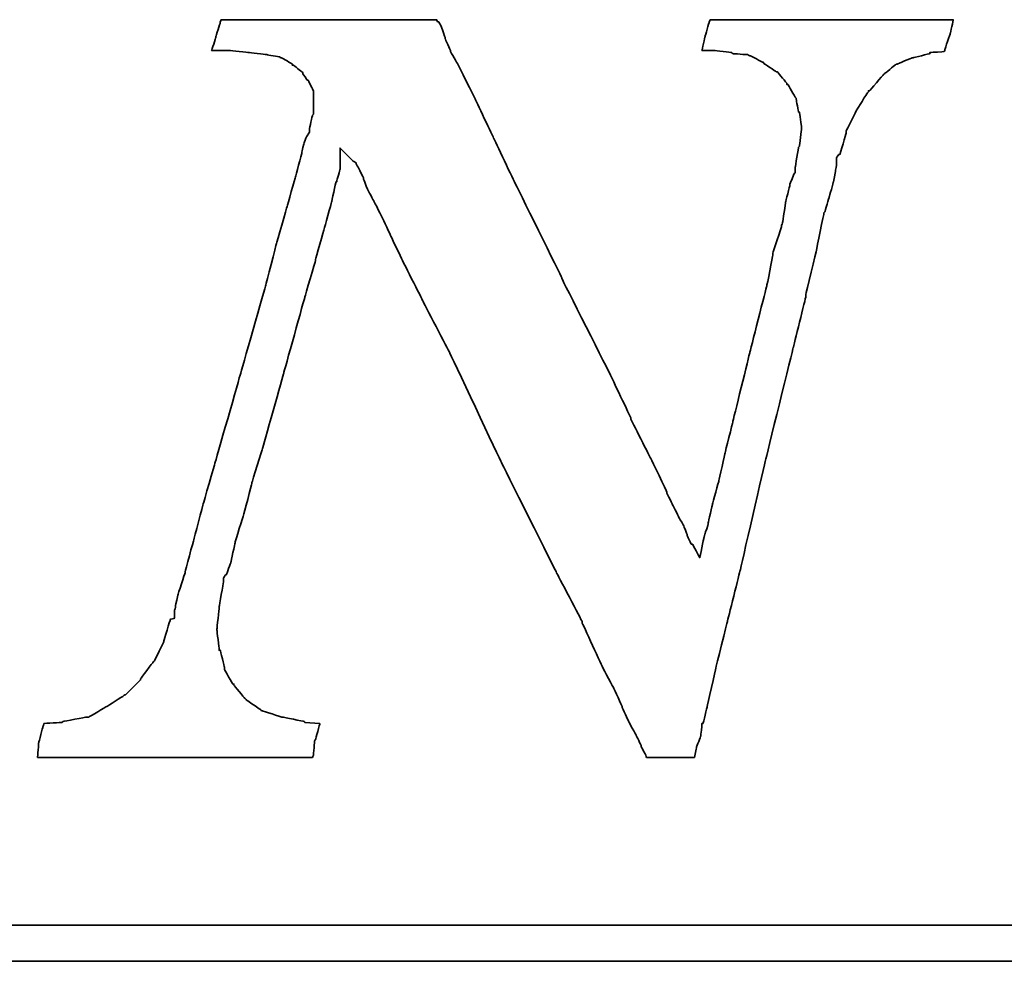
# Model space of a CAD drawing. Header units: millimetres. Extents: x 447 to 874, y -254 to -109.
# Tile 49 of 53: x 786.86 to 791.39, y -212.66 to -208.33. Entities that reach past the tile are written whole.
import ezdxf

# ---------------------------------------------------------------- set-up
doc = ezdxf.new("R2010")
doc.units = ezdxf.units.MM
doc.layers.add('DIM', color=4, linetype='CONTINUOUS')
doc.layers.add('layer 1', color=7, linetype='CONTINUOUS')

# ---------------------------------------------------------------- blocks, each defined once
blk = doc.blocks.new('TBI MOTION logo(完整正式版)')
at = {"layer": 'layer 1', "color": 22, "lineweight": 35}
for points, knots in [([(58.92625, -7.91875), (58.92625, -7.91875), (58.58625, -7.89375), (58.58625, -7.89375), (58.58625, -7.89375), (58.58625, -7.89375), (58.56625, -7.87125), (58.56625, -7.87125), (58.56625, -7.87125), (58.56625, -7.87125), (58.08375, -7.77375), (58.08375, -7.77375), (58.08375, -7.77375), (58.08375, -7.77375), (58.06125, -7.77375), (58.06125, -7.77375), (58.06125, -7.77375), (58.06125, -7.77375), (57.62625, -7.63125), (57.62625, -7.63125), (57.62625, -7.63125), (57.62625, -7.63125), (57.60625, -7.63125), (57.60625, -7.63125), (57.60625, -7.63125), (57.60625, -7.63125), (57.58125, -7.60625), (57.58125, -7.60625), (57.58125, -7.60625), (57.58125, -7.60625), (57.26625, -7.38875), (57.26625, -7.38875), (57.26625, -7.38875), (57.26625, -7.38875), (57.24625, -7.36875), (57.24625, -7.36875), (57.24625, -7.36875), (57.24625, -7.36875), (57.22125, -7.34375), (57.22125, -7.34375), (57.22125, -7.34375), (57.22125, -7.34375), (56.98125, -7.05375), (56.98125, -7.05375), (56.98125, -7.05375), (56.98125, -7.05375), (56.98125, -7.02875), (56.98125, -7.02875), (56.98125, -7.02875), (56.98125, -7.02875), (56.95625, -7.02875), (56.95625, -7.02875), (56.95625, -7.02875), (56.95625, -7.02875), (56.76625, -6.69625), (56.76625, -6.69625), (56.76625, -6.69625), (56.76625, -6.69625), (56.76625, -6.67125), (56.76625, -6.67125), (56.76625, -6.67125), (56.76625, -6.67125), (56.76625, -6.64875), (56.76625, -6.64875), (56.76625, -6.64875), (56.76625, -6.64875), (56.67125, -6.26375), (56.67125, -6.26375), (56.67125, -6.26375), (56.67125, -6.26375), (56.64625, -6.26375), (56.64625, -6.26375), (56.64625, -6.26375), (56.64625, -6.26375), (56.64625, -6.23875), (56.64625, -6.23875), (56.64625, -6.23875), (56.64625, -6.23875), (56.59625, -5.80875), (56.59625, -5.80875), (56.59625, -5.80875), (56.59625, -5.80875), (56.59625, -5.78375), (56.59625, -5.78375), (56.59625, -5.78375), (56.59625, -5.78375), (56.64625, -5.30375), (56.64625, -5.30375), (56.64625, -5.30375), (56.64625, -5.30375), (56.64625, -5.27875), (56.64625, -5.27875), (56.64625, -5.27875), (56.64625, -5.27875), (56.74125, -4.72875), (56.74125, -4.72875), (56.74125, -4.72875), (56.74125, -4.72875), (56.74125, -4.67875), (56.74125, -4.67875), (56.74125, -4.67875), (56.74125, -4.67875), (56.74125, -4.63375), (56.74125, -4.63375), (56.74125, -4.63375), (56.74125, -4.63375), (56.79125, -4.55875), (56.79125, -4.55875), (56.79125, -4.55875), (56.79125, -4.55875), (56.81125, -4.55875), (56.81125, -4.55875), (56.81125, -4.55875), (56.81125, -4.55875), (56.91125, -4.27375), (56.91125, -4.27375), (56.91125, -4.27375), (56.91125, -4.27375), (57.00625, -3.83874), (57.00625, -3.83874), (57.00625, -3.83874), (57.00625, -3.83874), (57.00625, -3.81374), (57.00625, -3.81374), (57.00625, -3.81374), (57.00625, -3.81374), (57.19875, -3.21374), (57.19875, -3.21374), (57.19875, -3.21374), (57.19875, -3.21374), (57.38625, -2.49625), (57.38625, -2.49625), (57.38625, -2.49625), (57.38625, -2.49625), (57.38625, -2.47374), (57.38625, -2.47374), (57.38625, -2.47374), (57.38625, -2.47374), (57.62625, -1.70375), (57.62625, -1.70375), (57.62625, -1.70375), (57.62625, -1.70375), (58.10625, 0.00125), (58.10625, 0.00125), (58.10625, 0.00125), (58.10625, 0.00125), (58.58625, 1.72625), (58.58625, 1.72625), (58.58625, 1.72625), (58.58625, 1.72625), (58.82625, 2.54125), (58.82625, 2.54125), (58.82625, 2.54125), (58.82625, 2.54125), (58.82625, 2.56374), (58.82625, 2.56374), (58.82625, 2.56374), (58.82625, 2.56374), (59.02125, 3.26125), (59.02125, 3.26125), (59.02125, 3.26125), (59.02125, 3.26125), (59.18625, 3.86125), (59.18625, 3.86125), (59.18625, 3.86125), (59.18625, 3.86125), (59.28625, 4.31875), (59.28625, 4.31875), (59.28625, 4.31875), (59.28625, 4.31875), (59.30625, 4.31875), (59.30625, 4.31875), (59.30625, 4.31875), (59.30625, 4.31875), (59.30625, 4.34125), (59.30625, 4.34125), (59.30625, 4.34125), (59.30625, 4.34125), (59.38125, 4.60625), (59.38125, 4.60625), (59.38125, 4.60625), (59.38125, 4.60625), (59.38125, 4.65125), (59.38125, 4.65125), (59.38125, 4.65125), (59.38125, 4.65125), (59.38125, 5.08625), (59.38125, 5.08625), (59.38125, 5.08625), (59.38125, 5.08625), (59.66625, 4.79624), (59.66625, 4.79624), (59.66625, 4.79624), (59.66625, 4.79624), (59.74125, 4.75124), (59.74125, 4.75124), (59.74125, 4.75124), (59.74125, 4.75124), (59.74125, 4.72624), (59.74125, 4.72624), (59.74125, 4.72624), (59.74125, 4.72624), (59.76125, 4.70124), (59.76125, 4.70124), (59.76125, 4.70124), (59.76125, 4.70124), (59.81125, 4.60625), (59.81125, 4.60625), (59.81125, 4.60625), (59.81125, 4.60625), (59.90625, 4.41125), (59.90625, 4.41125), (59.90625, 4.41125), (59.90625, 4.41125), (59.90625, 4.39125), (59.90625, 4.39125), (59.90625, 4.39125), (59.90625, 4.39125), (60.00375, 4.15124), (60.00375, 4.15124), (60.00375, 4.15124), (60.00375, 4.15124), (60.14625, 3.88374), (60.14625, 3.88374), (60.14625, 3.88374), (60.14625, 3.88374), (60.34125, 3.50124), (60.34125, 3.50124), (60.34125, 3.50124), (60.34125, 3.50124), (60.53125, 3.09125), (60.53125, 3.09125), (60.53125, 3.09125), (60.53125, 3.09125), (60.74625, 2.63625), (60.74625, 2.63625), (60.74625, 2.63625), (60.74625, 2.63625), (61.25125, 1.63124), (61.25125, 1.63124), (61.25125, 1.63124), (61.25125, 1.63124), (61.85125, 0.47625), (61.85125, 0.47625), (61.85125, 0.47625), (61.85125, 0.47625), (63.02625, -2.01874), (63.02625, -2.01874), (63.02625, -2.01874), (63.02625, -2.01874), (64.27625, -4.51374), (64.27625, -4.51374), (64.27625, -4.51374), (64.27625, -4.51374), (64.85125, -5.61375), (64.85125, -5.61375), (64.85125, -5.61375), (64.85125, -5.61375), (64.85125, -5.64125), (64.85125, -5.64125), (64.85125, -5.64125), (64.85125, -5.64125), (65.32875, -6.67125), (65.32875, -6.67125), (65.32875, -6.67125), (65.32875, -6.67125), (65.57125, -7.12875), (65.57125, -7.12875), (65.57125, -7.12875), (65.57125, -7.12875), (65.76125, -7.53625), (65.76125, -7.53625), (65.76125, -7.53625), (65.76125, -7.53625), (65.76125, -7.55625), (65.76125, -7.55625), (65.76125, -7.55625), (65.76125, -7.55625), (65.90375, -7.87125), (65.90375, -7.87125), (65.90375, -7.87125), (65.90375, -7.87125), (66.07125, -8.18125), (66.07125, -8.18125), (66.07125, -8.18125), (66.07125, -8.18125), (66.19125, -8.42375), (66.19125, -8.42375), (66.19125, -8.42375), (66.19125, -8.42375), (66.19125, -8.44375), (66.19125, -8.44375), (66.19125, -8.44375), (66.19125, -8.44375), (66.29125, -8.63875), (66.29125, -8.63875), (66.29125, -8.63875), (66.29125, -8.63875), (66.31125, -8.68625), (66.31125, -8.68625), (66.31125, -8.68625), (66.31125, -8.68625), (66.38375, -8.68625), (66.38375, -8.68625), (66.38375, -8.68625), (66.38375, -8.68625), (66.84125, -8.68625), (66.84125, -8.68625), (66.84125, -8.68625), (66.84125, -8.68625), (67.29625, -8.68625), (67.29625, -8.68625), (67.29625, -8.68625), (67.29625, -8.68625), (67.36625, -8.68625), (67.36625, -8.68625), (67.36625, -8.68625), (67.36625, -8.68625), (67.39125, -8.68625), (67.39125, -8.68625), (67.39125, -8.68625), (67.39125, -8.68625), (67.44125, -8.46875), (67.44125, -8.46875), (67.44125, -8.46875), (67.44125, -8.46875), (67.44125, -8.44375), (67.44125, -8.44375), (67.44125, -8.44375), (67.44125, -8.44375), (67.53625, -8.20375), (67.53625, -8.20375), (67.53625, -8.20375), (67.53625, -8.20375), (67.56125, -7.94375), (67.56125, -7.94375), (67.56125, -7.94375), (67.56125, -7.94375), (67.56125, -7.91875), (67.56125, -7.91875), (67.56125, -7.91875), (67.56125, -7.91875), (67.58625, -7.91875), (67.58625, -7.91875), (67.58625, -7.91875), (67.58625, -7.91875), (67.68125, -7.53625), (67.68125, -7.53625), (67.68125, -7.53625), (67.68125, -7.53625), (67.87375, -6.67125), (67.87375, -6.67125), (67.87375, -6.67125), (67.87375, -6.67125), (68.13625, -5.61375), (68.13625, -5.61375), (68.13625, -5.61375), (68.13625, -5.61375), (68.42375, -4.46374), (68.42375, -4.46374), (68.42375, -4.46374), (68.42375, -4.46374), (68.99875, -1.96874), (68.99875, -1.96874), (68.99875, -1.96874), (68.99875, -1.96874), (69.62625, 0.57625), (69.62625, 0.57625), (69.62625, 0.57625), (69.62625, 0.57625), (69.91125, 1.72625), (69.91125, 1.72625), (69.91125, 1.72625), (69.91125, 1.72625), (69.91125, 1.77625), (69.91125, 1.77625), (69.91125, 1.77625), (69.91125, 1.77625), (70.15125, 2.78124), (70.15125, 2.78124), (70.15125, 2.78124), (70.15125, 2.78124), (70.32125, 3.62125), (70.32125, 3.62125), (70.32125, 3.62125), (70.32125, 3.62125), (70.34125, 3.64625), (70.34125, 3.64625), (70.34125, 3.64625), (70.34125, 3.64625), (70.44125, 3.98125), (70.44125, 3.98125), (70.44125, 3.98125), (70.44125, 3.98125), (70.53625, 4.31875), (70.53625, 4.31875), (70.53625, 4.31875), (70.53625, 4.31875), (70.58125, 4.55875), (70.58125, 4.55875), (70.58125, 4.55875), (70.58125, 4.55875), (70.60625, 4.72624), (70.60625, 4.72624), (70.60625, 4.72624), (70.60625, 4.72624), (70.60625, 4.79624), (70.60625, 4.79624), (70.60625, 4.79624), (70.60625, 4.79624), (70.60625, 4.87125), (70.60625, 4.87125), (70.60625, 4.87125), (70.60625, 4.87125), (70.65625, 4.94125), (70.65625, 4.94125), (70.65625, 4.94125), (70.65625, 4.94125), (70.68125, 4.94125), (70.68125, 4.94125), (70.68125, 4.94125), (70.68125, 4.94125), (70.82125, 5.42125), (70.82125, 5.42125), (70.82125, 5.42125), (70.82125, 5.42125), (70.82125, 5.44625), (70.82125, 5.44625), (70.82125, 5.44625), (70.82125, 5.44625), (70.82125, 5.47125), (70.82125, 5.47125), (70.82125, 5.47125), (70.82125, 5.47125), (71.06125, 5.94625), (71.06125, 5.94625), (71.06125, 5.94625), (71.06125, 5.94625), (71.30125, 6.33124), (71.30125, 6.33124), (71.30125, 6.33124), (71.30125, 6.33124), (71.32625, 6.35625), (71.32625, 6.35625), (71.32625, 6.35625), (71.32625, 6.35625), (71.32625, 6.38124), (71.32625, 6.38124), (71.32625, 6.38124), (71.32625, 6.38124), (71.35125, 6.38124), (71.35125, 6.38124), (71.35125, 6.38124), (71.35125, 6.38124), (71.66125, 6.74125), (71.66125, 6.74125), (71.66125, 6.74125), (71.66125, 6.74125), (71.68625, 6.76625), (71.68625, 6.76625), (71.68625, 6.76625), (71.68625, 6.76625), (71.92625, 6.95624), (71.92625, 6.95624), (71.92625, 6.95624), (71.92625, 6.95624), (71.95125, 6.98125), (71.95125, 6.98125), (71.95125, 6.98125), (71.95125, 6.98125), (71.97625, 6.98125), (71.97625, 6.98125), (71.97625, 6.98125), (71.97625, 6.98125), (72.31125, 7.12624), (72.31125, 7.12624), (72.31125, 7.12624), (72.31125, 7.12624), (72.33375, 7.12624), (72.33375, 7.12624), (72.33375, 7.12624), (72.33375, 7.12624), (72.71625, 7.21875), (72.71625, 7.21875), (72.71625, 7.21875), (72.71625, 7.21875), (72.71625, 7.24624), (72.71625, 7.24624), (72.71625, 7.24624), (72.71625, 7.24624), (72.74125, 7.24624), (72.74125, 7.24624), (72.74125, 7.24624), (72.74125, 7.24624), (73.03124, 7.26624), (73.03124, 7.26624), (73.03124, 7.26624), (73.03124, 7.26624), (73.05375, 7.29125), (73.05375, 7.29125), (73.05375, 7.29125), (73.05375, 7.29125), (73.05375, 7.31625), (73.05375, 7.31625), (73.05375, 7.31625), (73.05375, 7.31625), (73.17625, 7.67625), (73.17625, 7.67625), (73.17625, 7.67625), (73.17625, 7.67625), (73.24625, 7.98625), (73.24625, 7.98625), (73.24625, 7.98625), (73.24625, 7.98625), (73.19625, 7.98625), (73.19625, 7.98625), (73.19625, 7.98625), (73.19625, 7.98625), (72.93625, 7.98625), (72.93625, 7.98625), (72.93625, 7.98625), (72.93625, 7.98625), (72.55125, 7.98625), (72.55125, 7.98625), (72.55125, 7.98625), (72.55125, 7.98625), (72.09625, 7.98625), (72.09625, 7.98625), (72.09625, 7.98625), (72.09625, 7.98625), (71.64125, 7.98625), (71.64125, 7.98625), (71.64125, 7.98625), (71.64125, 7.98625), (70.53625, 7.98625), (70.53625, 7.98625), (70.53625, 7.98625), (70.53625, 7.98625), (69.47875, 7.98625), (69.47875, 7.98625), (69.47875, 7.98625), (69.47875, 7.98625), (68.95125, 7.98625), (68.95125, 7.98625), (68.95125, 7.98625), (68.95125, 7.98625), (68.52125, 7.98625), (68.52125, 7.98625), (68.52125, 7.98625), (68.52125, 7.98625), (68.13625, 7.98625), (68.13625, 7.98625), (68.13625, 7.98625), (68.13625, 7.98625), (67.87375, 7.98625), (67.87375, 7.98625), (67.87375, 7.98625), (67.87375, 7.98625), (67.75125, 7.98625), (67.75125, 7.98625), (67.75125, 7.98625), (67.75125, 7.98625), (67.72625, 7.94125), (67.72625, 7.94125), (67.72625, 7.94125), (67.72625, 7.94125), (67.63125, 7.60625), (67.63125, 7.60625), (67.63125, 7.60625), (67.63125, 7.60625), (67.56125, 7.29125), (67.56125, 7.29125), (67.56125, 7.29125), (67.56125, 7.29125), (67.72625, 7.29125), (67.72625, 7.29125), (67.72625, 7.29125), (67.72625, 7.29125), (67.82625, 7.29125), (67.82625, 7.29125), (67.82625, 7.29125), (67.82625, 7.29125), (67.84625, 7.29125), (67.84625, 7.29125), (67.84625, 7.29125), (67.84625, 7.29125), (68.23125, 7.24624), (68.23125, 7.24624), (68.23125, 7.24624), (68.23125, 7.24624), (68.25875, 7.21875), (68.25875, 7.21875), (68.25875, 7.21875), (68.25875, 7.21875), (68.59125, 7.19624), (68.59125, 7.19624), (68.59125, 7.19624), (68.59125, 7.19624), (68.64125, 7.17125), (68.64125, 7.17125), (68.64125, 7.17125), (68.64125, 7.17125), (68.66625, 7.17125), (68.66625, 7.17125), (68.66625, 7.17125), (68.66625, 7.17125), (68.92625, 7.02624), (68.92625, 7.02624), (68.92625, 7.02624), (68.92625, 7.02624), (68.95125, 7.02624), (68.95125, 7.02624), (68.95125, 7.02624), (68.95125, 7.02624), (68.95125, 7.00624), (68.95125, 7.00624), (68.95125, 7.00624), (68.95125, 7.00624), (69.23875, 6.81125), (69.23875, 6.81125), (69.23875, 6.81125), (69.23875, 6.81125), (69.26625, 6.81125), (69.26625, 6.81125), (69.26625, 6.81125), (69.26625, 6.81125), (69.28625, 6.78625), (69.28625, 6.78625), (69.28625, 6.78625), (69.28625, 6.78625), (69.47875, 6.54875), (69.47875, 6.54875), (69.47875, 6.54875), (69.47875, 6.54875), (69.47875, 6.52375), (69.47875, 6.52375), (69.47875, 6.52375), (69.47875, 6.52375), (69.50625, 6.52375), (69.50625, 6.52375), (69.50625, 6.52375), (69.50625, 6.52375), (69.67125, 6.23625), (69.67125, 6.23625), (69.67125, 6.23625), (69.67125, 6.23625), (69.69375, 6.21125), (69.69375, 6.21125), (69.69375, 6.21125), (69.69375, 6.21125), (69.69375, 6.18625), (69.69375, 6.18625), (69.69375, 6.18625), (69.69375, 6.18625), (69.74625, 5.89875), (69.74625, 5.89875), (69.74625, 5.89875), (69.74625, 5.89875), (69.76625, 5.89875), (69.76625, 5.89875), (69.76625, 5.89875), (69.76625, 5.89875), (69.81375, 5.56625), (69.81375, 5.56625), (69.81375, 5.56625), (69.81375, 5.56625), (69.81375, 5.54125), (69.81375, 5.54125), (69.81375, 5.54125), (69.81375, 5.54125), (69.81375, 5.51625), (69.81375, 5.51625), (69.81375, 5.51625), (69.81375, 5.51625), (69.76625, 5.13125), (69.76625, 5.13125), (69.76625, 5.13125), (69.76625, 5.13125), (69.74625, 5.10874), (69.74625, 5.10874), (69.74625, 5.10874), (69.74625, 5.10874), (69.67125, 4.65125), (69.67125, 4.65125), (69.67125, 4.65125), (69.67125, 4.65125), (69.67125, 4.55875), (69.67125, 4.55875), (69.67125, 4.55875), (69.67125, 4.55875), (69.67125, 4.53125), (69.67125, 4.53125), (69.67125, 4.53125), (69.67125, 4.53125), (69.64625, 4.50874), (69.64625, 4.50874), (69.64625, 4.50874), (69.64625, 4.50874), (69.55125, 4.27125), (69.55125, 4.27125), (69.55125, 4.27125), (69.55125, 4.27125), (69.55125, 4.24625), (69.55125, 4.24625), (69.55125, 4.24625), (69.55125, 4.24625), (69.45375, 3.86125), (69.45375, 3.86125), (69.45375, 3.86125), (69.45375, 3.86125), (69.38625, 3.40624), (69.38625, 3.40624), (69.38625, 3.40624), (69.38625, 3.40624), (69.35875, 3.33125), (69.35875, 3.33125), (69.35875, 3.33125), (69.35875, 3.33125), (69.35875, 3.30875), (69.35875, 3.30875), (69.35875, 3.30875), (69.35875, 3.30875), (69.16625, 2.71125), (69.16625, 2.71125), (69.16625, 2.71125), (69.16625, 2.71125), (69.16625, 2.66375), (69.16625, 2.66375), (69.16625, 2.66375), (69.16625, 2.66375), (69.02625, 1.96374), (69.02625, 1.96374), (69.02625, 1.96374), (69.02625, 1.96374), (68.64125, 0.45624), (68.64125, 0.45624), (68.64125, 0.45624), (68.64125, 0.45624), (68.25875, -1.10625), (68.25875, -1.10625), (68.25875, -1.10625), (68.25875, -1.10625), (68.08625, -1.80125), (68.08625, -1.80125), (68.08625, -1.80125), (68.08625, -1.80125), (67.94625, -2.42625), (67.94625, -2.42625), (67.94625, -2.42625), (67.94625, -2.42625), (67.80125, -2.95375), (67.80125, -2.95375), (67.80125, -2.95375), (67.80125, -2.95375), (67.70625, -3.38375), (67.70625, -3.38375), (67.70625, -3.38375), (67.70625, -3.38375), (67.70625, -3.40875), (67.70625, -3.40875), (67.70625, -3.40875), (67.70625, -3.40875), (67.63125, -3.62375), (67.63125, -3.62375), (67.63125, -3.62375), (67.63125, -3.62375), (67.60625, -3.72125), (67.60625, -3.72125), (67.60625, -3.72125), (67.60625, -3.72125), (67.51125, -4.17375), (67.51125, -4.17375), (67.51125, -4.17375), (67.51125, -4.17375), (67.34625, -3.86374), (67.34625, -3.86374), (67.34625, -3.86374), (67.34625, -3.86374), (67.32125, -3.86374), (67.32125, -3.86374), (67.32125, -3.86374), (67.32125, -3.86374), (67.27125, -3.76874), (67.27125, -3.76874), (67.27125, -3.76874), (67.27125, -3.76874), (67.22625, -3.67374), (67.22625, -3.67374), (67.22625, -3.67374), (67.22625, -3.67374), (67.22625, -3.64875), (67.22625, -3.64875), (67.22625, -3.64875), (67.22625, -3.64875), (67.15125, -3.45375), (67.15125, -3.45375), (67.15125, -3.45375), (67.15125, -3.45375), (67.05625, -3.28875), (67.05625, -3.28875), (67.05625, -3.28875), (67.05625, -3.28875), (66.91125, -3.00125), (66.91125, -3.00125), (66.91125, -3.00125), (66.91125, -3.00125), (66.77125, -2.71375), (66.77125, -2.71375), (66.77125, -2.71375), (66.77125, -2.71375), (66.77125, -2.68875), (66.77125, -2.68875), (66.77125, -2.68875), (66.77125, -2.68875), (66.41125, -1.94374), (66.41125, -1.94374), (66.41125, -1.94374), (66.41125, -1.94374), (65.95125, -1.03375), (65.95125, -1.03375), (65.95125, -1.03375), (65.95125, -1.03375), (65.95125, -1.00875), (65.95125, -1.00875), (65.95125, -1.00875), (65.95125, -1.00875), (65.49625, -0.04874), (65.49625, -0.04874), (65.49625, -0.04874), (65.49625, -0.04874), (64.39375, 2.13624), (64.39375, 2.13624), (64.39375, 2.13624), (64.39375, 2.13624), (64.39375, 2.15624), (64.39375, 2.15624), (64.39375, 2.15624), (64.39375, 2.15624), (63.33625, 4.29125), (63.33625, 4.29125), (63.33625, 4.29125), (63.33625, 4.29125), (62.85625, 5.30125), (62.85625, 5.30125), (62.85625, 5.30125), (62.85625, 5.30125), (62.42625, 6.21125), (62.42625, 6.21125), (62.42625, 6.21125), (62.42625, 6.21125), (62.04125, 6.98125), (62.04125, 6.98125), (62.04125, 6.98125), (62.04125, 6.98125), (61.87375, 7.26624), (61.87375, 7.26624), (61.87375, 7.26624), (61.87375, 7.26624), (61.87375, 7.29125), (61.87375, 7.29125), (61.87375, 7.29125), (61.87375, 7.29125), (61.75625, 7.55625), (61.75625, 7.55625), (61.75625, 7.55625), (61.75625, 7.55625), (61.75625, 7.58124), (61.75625, 7.58124), (61.75625, 7.58124), (61.75625, 7.58124), (61.68375, 7.79375), (61.68375, 7.79375), (61.68375, 7.79375), (61.68375, 7.79375), (61.61125, 7.94125), (61.61125, 7.94125), (61.61125, 7.94125), (61.61125, 7.94125), (61.58625, 7.94125), (61.58625, 7.94125), (61.58625, 7.94125), (61.58625, 7.94125), (61.56375, 7.98625), (61.56375, 7.98625), (61.56375, 7.98625), (61.56375, 7.98625), (61.41875, 7.98625), (61.41875, 7.98625), (61.41875, 7.98625), (61.41875, 7.98625), (61.18125, 7.98625), (61.18125, 7.98625), (61.18125, 7.98625), (61.18125, 7.98625), (60.84125, 7.98625), (60.84125, 7.98625), (60.84125, 7.98625), (60.84125, 7.98625), (60.02625, 7.98625), (60.02625, 7.98625), (60.02625, 7.98625), (60.02625, 7.98625), (59.11625, 7.98625), (59.11625, 7.98625), (59.11625, 7.98625), (59.11625, 7.98625), (58.15625, 7.98625), (58.15625, 7.98625), (58.15625, 7.98625), (58.15625, 7.98625), (57.34125, 7.98625), (57.34125, 7.98625), (57.34125, 7.98625), (57.34125, 7.98625), (57.00625, 7.98625), (57.00625, 7.98625), (57.00625, 7.98625), (57.00625, 7.98625), (56.76625, 7.98625), (56.76625, 7.98625), (56.76625, 7.98625), (56.76625, 7.98625), (56.69125, 7.98625), (56.69125, 7.98625), (56.69125, 7.98625), (56.69125, 7.98625), (56.67125, 7.94125), (56.67125, 7.94125), (56.67125, 7.94125), (56.67125, 7.94125), (56.67125, 7.91625), (56.67125, 7.91625), (56.67125, 7.91625), (56.67125, 7.91625), (56.57125, 7.60625), (56.57125, 7.60625), (56.57125, 7.60625), (56.57125, 7.60625), (56.57125, 7.58124), (56.57125, 7.58124), (56.57125, 7.58124), (56.57125, 7.58124), (56.47625, 7.29125), (56.47625, 7.29125), (56.47625, 7.29125), (56.47625, 7.29125), (56.57125, 7.29125), (56.57125, 7.29125), (56.57125, 7.29125), (56.57125, 7.29125), (56.76625, 7.29125), (56.76625, 7.29125), (56.76625, 7.29125), (56.76625, 7.29125), (56.86125, 7.29125), (56.86125, 7.29125), (56.86125, 7.29125), (56.86125, 7.29125), (56.88625, 7.29125), (56.88625, 7.29125), (56.88625, 7.29125), (56.88625, 7.29125), (57.31625, 7.24624), (57.31625, 7.24624), (57.31625, 7.24624), (57.31625, 7.24624), (57.70125, 7.19624), (57.70125, 7.19624), (57.70125, 7.19624), (57.70125, 7.19624), (57.72625, 7.19624), (57.72625, 7.19624), (57.72625, 7.19624), (57.72625, 7.19624), (58.01125, 7.14624), (58.01125, 7.14624), (58.01125, 7.14624), (58.01125, 7.14624), (58.03625, 7.12624), (58.03625, 7.12624), (58.03625, 7.12624), (58.03625, 7.12624), (58.06125, 7.12624), (58.06125, 7.12624), (58.06125, 7.12624), (58.06125, 7.12624), (58.30125, 6.98125), (58.30125, 6.98125), (58.30125, 6.98125), (58.30125, 6.98125), (58.30125, 6.95624), (58.30125, 6.95624), (58.30125, 6.95624), (58.30125, 6.95624), (58.32375, 6.95624), (58.32375, 6.95624), (58.32375, 6.95624), (58.32375, 6.95624), (58.51625, 6.81125), (58.51625, 6.81125), (58.51625, 6.81125), (58.51625, 6.81125), (58.54125, 6.78625), (58.54125, 6.78625), (58.54125, 6.78625), (58.54125, 6.78625), (58.54125, 6.76625), (58.54125, 6.76625), (58.54125, 6.76625), (58.54125, 6.76625), (58.63625, 6.62124), (58.63625, 6.62124), (58.63625, 6.62124), (58.63625, 6.62124), (58.65875, 6.62124), (58.65875, 6.62124), (58.65875, 6.62124), (58.65875, 6.62124), (58.75625, 6.42625), (58.75625, 6.42625), (58.75625, 6.42625), (58.75625, 6.42625), (58.77875, 6.38124), (58.77875, 6.38124), (58.77875, 6.38124), (58.77875, 6.38124), (58.77875, 6.33124), (58.77875, 6.33124), (58.77875, 6.33124), (58.77875, 6.33124), (58.77875, 6.09125), (58.77875, 6.09125), (58.77875, 6.09125), (58.77875, 6.09125), (58.77875, 5.85125), (58.77875, 5.85125), (58.77875, 5.85125), (58.77875, 5.85125), (58.75625, 5.82625), (58.75625, 5.82625), (58.75625, 5.82625), (58.75625, 5.82625), (58.68625, 5.51625), (58.68625, 5.51625), (58.68625, 5.51625), (58.68625, 5.51625), (58.68625, 5.47125), (58.68625, 5.47125), (58.68625, 5.47125), (58.68625, 5.47125), (58.68625, 5.44625), (58.68625, 5.44625), (58.68625, 5.44625), (58.68625, 5.44625), (58.65875, 5.39625), (58.65875, 5.39625), (58.65875, 5.39625), (58.65875, 5.39625), (58.61125, 5.32624), (58.61125, 5.32624), (58.61125, 5.32624), (58.61125, 5.32624), (58.56625, 5.20375), (58.56625, 5.20375), (58.56625, 5.20375), (58.56625, 5.20375), (58.51625, 4.99125), (58.51625, 4.99125), (58.51625, 4.99125), (58.51625, 4.99125), (58.51625, 4.96625), (58.51625, 4.96625), (58.51625, 4.96625), (58.51625, 4.96625), (58.37125, 4.43625), (58.37125, 4.43625), (58.37125, 4.43625), (58.37125, 4.43625), (58.18125, 3.76625), (58.18125, 3.76625), (58.18125, 3.76625), (58.18125, 3.76625), (57.94125, 2.92624), (57.94125, 2.92624), (57.94125, 2.92624), (57.94125, 2.92624), (57.70125, 1.98874), (57.70125, 1.98874), (57.70125, 1.98874), (57.70125, 1.98874), (57.12625, -0.02374), (57.12625, -0.02374), (57.12625, -0.02374), (57.12625, -0.02374), (56.55125, -2.03875), (56.55125, -2.03875), (56.55125, -2.03875), (56.55125, -2.03875), (56.28625, -2.95375), (56.28625, -2.95375), (56.28625, -2.95375), (56.28625, -2.95375), (56.07125, -3.76874), (56.07125, -3.76874), (56.07125, -3.76874), (56.07125, -3.76874), (55.87625, -4.48874), (55.87625, -4.48874), (55.87625, -4.48874), (55.87625, -4.48874), (55.87625, -4.51374), (55.87625, -4.51374), (55.87625, -4.51374), (55.87625, -4.51374), (55.71125, -5.01625), (55.71125, -5.01625), (55.71125, -5.01625), (55.71125, -5.01625), (55.66125, -5.25375), (55.66125, -5.25375), (55.66125, -5.25375), (55.66125, -5.25375), (55.66125, -5.27875), (55.66125, -5.27875), (55.66125, -5.27875), (55.66125, -5.27875), (55.63625, -5.37375), (55.63625, -5.37375), (55.63625, -5.37375), (55.63625, -5.37375), (55.63625, -5.42375), (55.63625, -5.42375), (55.63625, -5.42375), (55.63625, -5.42375), (55.63625, -5.54125), (55.63625, -5.54125), (55.63625, -5.54125), (55.63625, -5.54125), (55.54125, -5.56875), (55.54125, -5.56875), (55.54125, -5.56875), (55.54125, -5.56875), (55.39625, -6.04875), (55.39625, -6.04875), (55.39625, -6.04875), (55.39625, -6.04875), (55.39625, -6.06875), (55.39625, -6.06875), (55.39625, -6.06875), (55.39625, -6.06875), (55.18125, -6.50375), (55.18125, -6.50375), (55.18125, -6.50375), (55.18125, -6.50375), (55.15625, -6.52875), (55.15625, -6.52875), (55.15625, -6.52875), (55.15625, -6.52875), (54.86875, -6.91125), (54.86875, -6.91125), (54.86875, -6.91125), (54.86875, -6.91125), (54.86875, -6.93375), (54.86875, -6.93375), (54.86875, -6.93375), (54.86875, -6.93375), (54.53125, -7.26875), (54.53125, -7.26875), (54.53125, -7.26875), (54.53125, -7.26875), (54.51125, -7.26875), (54.51125, -7.26875), (54.51125, -7.26875), (54.51125, -7.26875), (54.48625, -7.29625), (54.48625, -7.29625), (54.48625, -7.29625), (54.48625, -7.29625), (54.10375, -7.53625), (54.10375, -7.53625), (54.10375, -7.53625), (54.10375, -7.53625), (53.69625, -7.77375), (53.69625, -7.77375), (53.69625, -7.77375), (53.69625, -7.77375), (53.67125, -7.77375), (53.67125, -7.77375), (53.67125, -7.77375), (53.67125, -7.77375), (53.64625, -7.77375), (53.64625, -7.77375), (53.64625, -7.77375), (53.64625, -7.77375), (53.11625, -7.87125), (53.11625, -7.87125), (53.11625, -7.87125), (53.11625, -7.87125), (53.09625, -7.89375), (53.09625, -7.89375), (53.09625, -7.89375), (53.09625, -7.89375), (52.68625, -7.91875), (52.68625, -7.91875), (52.68625, -7.91875), (52.68625, -7.91875), (52.66125, -7.99125), (52.66125, -7.99125), (52.66125, -7.99125), (52.66125, -7.99125), (52.56625, -8.34875), (52.56625, -8.34875), (52.56625, -8.34875), (52.56625, -8.34875), (52.54125, -8.68625), (52.54125, -8.68625), (52.54125, -8.68625), (52.54125, -8.68625), (52.58875, -8.68625), (52.58875, -8.68625), (52.58875, -8.68625), (52.58875, -8.68625), (52.87625, -8.68625), (52.87625, -8.68625), (52.87625, -8.68625), (52.87625, -8.68625), (53.33625, -8.68625), (53.33625, -8.68625), (53.33625, -8.68625), (53.33625, -8.68625), (53.79125, -8.68625), (53.79125, -8.68625), (53.79125, -8.68625), (53.79125, -8.68625), (54.36625, -8.68625), (54.36625, -8.68625), (54.36625, -8.68625), (54.36625, -8.68625), (55.59125, -8.68625), (55.59125, -8.68625), (55.59125, -8.68625), (55.59125, -8.68625), (56.76625, -8.68625), (56.76625, -8.68625), (56.76625, -8.68625), (56.76625, -8.68625), (57.34125, -8.68625), (57.34125, -8.68625), (57.34125, -8.68625), (57.34125, -8.68625), (57.82125, -8.68625), (57.82125, -8.68625), (57.82125, -8.68625), (57.82125, -8.68625), (58.25125, -8.68625), (58.25125, -8.68625), (58.25125, -8.68625), (58.25125, -8.68625), (58.58625, -8.68625), (58.58625, -8.68625), (58.58625, -8.68625), (58.58625, -8.68625), (58.75625, -8.68625), (58.75625, -8.68625), (58.75625, -8.68625), (58.75625, -8.68625), (58.77875, -8.63875), (58.77875, -8.63875), (58.77875, -8.63875), (58.77875, -8.63875), (58.80625, -8.30375), (58.80625, -8.30375), (58.80625, -8.30375), (58.80625, -8.30375), (58.82625, -8.27875), (58.82625, -8.27875), (58.82625, -8.27875), (58.82625, -8.27875), (58.92625, -7.91875), (58.92625, -7.91875)], [0, 0, 0, 0, 0.003125, 0.003125, 0.003125, 0.00312501, 0.00625, 0.00625, 0.00625, 0.00625001, 0.009375, 0.009375, 0.009375, 0.00937501, 0.0125, 0.0125, 0.0125, 0.01250001, 0.015625, 0.015625, 0.015625, 0.01562501, 0.01875, 0.01875, 0.01875, 0.01875001, 0.021875, 0.021875, 0.021875, 0.02187501, 0.025, 0.025, 0.025, 0.02500001, 0.028125, 0.028125, 0.028125, 0.02812501, 0.03125, 0.03125, 0.03125, 0.03125001, 0.034375, 0.034375, 0.034375, 0.03437501, 0.0375, 0.0375, 0.0375, 0.03750001, 0.040625, 0.040625, 0.040625, 0.04062501, 0.04375, 0.04375, 0.04375, 0.04375001, 0.046875, 0.046875, 0.046875, 0.04687501, 0.05, 0.05, 0.05, 0.05000001, 0.053125, 0.053125, 0.053125, 0.05312501, 0.05625, 0.05625, 0.05625, 0.05625001, 0.059375, 0.059375, 0.059375, 0.05937501, 0.0625, 0.0625, 0.0625, 0.06250001, 0.065625, 0.065625, 0.065625, 0.06562501, 0.06875, 0.06875, 0.06875, 0.06875001, 0.071875, 0.071875, 0.071875, 0.07187501, 0.075, 0.075, 0.075, 0.07500001, 0.078125, 0.078125, 0.078125, 0.07812501, 0.08125, 0.08125, 0.08125, 0.08125001, 0.084375, 0.084375, 0.084375, 0.08437501, 0.0875, 0.0875, 0.0875, 0.08750001, 0.090625, 0.090625, 0.090625, 0.09062501, 0.09375, 0.09375, 0.09375, 0.09375001, 0.096875, 0.096875, 0.096875, 0.09687501, 0.1, 0.1, 0.1, 0.10000001, 0.103125, 0.103125, 0.103125, 0.10312501, 0.10625, 0.10625, 0.10625, 0.10625001, 0.109375, 0.109375, 0.109375, 0.10937501, 0.1125, 0.1125, 0.1125, 0.11250001, 0.115625, 0.115625, 0.115625, 0.11562501, 0.11875, 0.11875, 0.11875, 0.11875001, 0.121875, 0.121875, 0.121875, 0.12187501, 0.125, 0.125, 0.125, 0.12500001, 0.128125, 0.128125, 0.128125, 0.12812501, 0.13125, 0.13125, 0.13125, 0.13125001, 0.134375, 0.134375, 0.134375, 0.13437501, 0.1375, 0.1375, 0.1375, 0.13750001, 0.140625, 0.140625, 0.140625, 0.14062501, 0.14375, 0.14375, 0.14375, 0.14375001, 0.146875, 0.146875, 0.146875, 0.14687501, 0.15, 0.15, 0.15, 0.15000001, 0.153125, 0.153125, 0.153125, 0.15312501, 0.15625, 0.15625, 0.15625, 0.15625001, 0.159375, 0.159375, 0.159375, 0.15937501, 0.1625, 0.1625, 0.1625, 0.16250001, 0.165625, 0.165625, 0.165625, 0.16562501, 0.16875, 0.16875, 0.16875, 0.16875001, 0.171875, 0.171875, 0.171875, 0.17187501, 0.175, 0.175, 0.175, 0.17500001, 0.178125, 0.178125, 0.178125, 0.17812501, 0.18125, 0.18125, 0.18125, 0.18125001, 0.184375, 0.184375, 0.184375, 0.18437501, 0.1875, 0.1875, 0.1875, 0.18750001, 0.190625, 0.190625, 0.190625, 0.19062501, 0.19375, 0.19375, 0.19375, 0.19375001, 0.196875, 0.196875, 0.196875, 0.19687501, 0.2, 0.2, 0.2, 0.20000001, 0.203125, 0.203125, 0.203125, 0.20312501, 0.20625, 0.20625, 0.20625, 0.20625001, 0.209375, 0.209375, 0.209375, 0.20937501, 0.2125, 0.2125, 0.2125, 0.21250001, 0.215625, 0.215625, 0.215625, 0.21562501, 0.21875, 0.21875, 0.21875, 0.21875001, 0.221875, 0.221875, 0.221875, 0.22187501, 0.225, 0.225, 0.225, 0.22500001, 0.228125, 0.228125, 0.228125, 0.22812501, 0.23125, 0.23125, 0.23125, 0.23125001, 0.234375, 0.234375, 0.234375, 0.23437501, 0.2375, 0.2375, 0.2375, 0.23750001, 0.240625, 0.240625, 0.240625, 0.24062501, 0.24375, 0.24375, 0.24375, 0.24375001, 0.246875, 0.246875, 0.246875, 0.24687501, 0.25, 0.25, 0.25, 0.25000001, 0.253125, 0.253125, 0.253125, 0.25312501, 0.25625, 0.25625, 0.25625, 0.25625001, 0.259375, 0.259375, 0.259375, 0.25937501, 0.2625, 0.2625, 0.2625, 0.26250001, 0.265625, 0.265625, 0.265625, 0.26562501, 0.26875, 0.26875, 0.26875, 0.26875001, 0.271875, 0.271875, 0.271875, 0.27187501, 0.275, 0.275, 0.275, 0.27500001, 0.278125, 0.278125, 0.278125, 0.27812501, 0.28125, 0.28125, 0.28125, 0.28125001, 0.284375, 0.284375, 0.284375, 0.28437501, 0.2875, 0.2875, 0.2875, 0.28750001, 0.290625, 0.290625, 0.290625, 0.29062501, 0.29375, 0.29375, 0.29375, 0.29375001, 0.296875, 0.296875, 0.296875, 0.29687501, 0.3, 0.3, 0.3, 0.30000001, 0.303125, 0.303125, 0.303125, 0.30312501, 0.30625, 0.30625, 0.30625, 0.30625001, 0.309375, 0.309375, 0.309375, 0.30937501, 0.3125, 0.3125, 0.3125, 0.31250001, 0.315625, 0.315625, 0.315625, 0.31562501, 0.31875, 0.31875, 0.31875, 0.31875001, 0.321875, 0.321875, 0.321875, 0.32187501, 0.325, 0.325, 0.325, 0.32500001, 0.328125, 0.328125, 0.328125, 0.32812501, 0.33125, 0.33125, 0.33125, 0.33125001, 0.334375, 0.334375, 0.334375, 0.33437501, 0.3375, 0.3375, 0.3375, 0.33750001, 0.340625, 0.340625, 0.340625, 0.34062501, 0.34375, 0.34375, 0.34375, 0.34375001, 0.346875, 0.346875, 0.346875, 0.34687501, 0.35, 0.35, 0.35, 0.35000001, 0.353125, 0.353125, 0.353125, 0.35312501, 0.35625, 0.35625, 0.35625, 0.35625001, 0.359375, 0.359375, 0.359375, 0.35937501, 0.3625, 0.3625, 0.3625, 0.36250001, 0.365625, 0.365625, 0.365625, 0.36562501, 0.36875, 0.36875, 0.36875, 0.36875001, 0.371875, 0.371875, 0.371875, 0.37187501, 0.375, 0.375, 0.375, 0.37500001, 0.378125, 0.378125, 0.378125, 0.37812501, 0.38125, 0.38125, 0.38125, 0.38125001, 0.384375, 0.384375, 0.384375, 0.38437501, 0.3875, 0.3875, 0.3875, 0.38750001, 0.390625, 0.390625, 0.390625, 0.39062501, 0.39375, 0.39375, 0.39375, 0.39375001, 0.396875, 0.396875, 0.396875, 0.39687501, 0.4, 0.4, 0.4, 0.40000001, 0.403125, 0.403125, 0.403125, 0.40312501, 0.40625, 0.40625, 0.40625, 0.40625001, 0.409375, 0.409375, 0.409375, 0.40937501, 0.4125, 0.4125, 0.4125, 0.41250001, 0.415625, 0.415625, 0.415625, 0.41562501, 0.41875, 0.41875, 0.41875, 0.41875001, 0.421875, 0.421875, 0.421875, 0.42187501, 0.425, 0.425, 0.425, 0.42500001, 0.428125, 0.428125, 0.428125, 0.42812501, 0.43125, 0.43125, 0.43125, 0.43125001, 0.434375, 0.434375, 0.434375, 0.43437501, 0.4375, 0.4375, 0.4375, 0.43750001, 0.440625, 0.440625, 0.440625, 0.44062501, 0.44375, 0.44375, 0.44375, 0.44375001, 0.446875, 0.446875, 0.446875, 0.44687501, 0.45, 0.45, 0.45, 0.45000001, 0.453125, 0.453125, 0.453125, 0.45312501, 0.45625, 0.45625, 0.45625, 0.45625001, 0.459375, 0.459375, 0.459375, 0.45937501, 0.4625, 0.4625, 0.4625, 0.46250001, 0.465625, 0.465625, 0.465625, 0.46562501, 0.46875, 0.46875, 0.46875, 0.46875001, 0.471875, 0.471875, 0.471875, 0.47187501, 0.475, 0.475, 0.475, 0.47500001, 0.478125, 0.478125, 0.478125, 0.47812501, 0.48125, 0.48125, 0.48125, 0.48125001, 0.484375, 0.484375, 0.484375, 0.48437501, 0.4875, 0.4875, 0.4875, 0.48750001, 0.490625, 0.490625, 0.490625, 0.49062501, 0.49375, 0.49375, 0.49375, 0.49375001, 0.496875, 0.496875, 0.496875, 0.49687501, 0.5, 0.5, 0.5, 0.50000001, 0.503125, 0.503125, 0.503125, 0.50312501, 0.50625, 0.50625, 0.50625, 0.50625001, 0.509375, 0.509375, 0.509375, 0.50937501, 0.5125, 0.5125, 0.5125, 0.51250001, 0.515625, 0.515625, 0.515625, 0.51562501, 0.51875, 0.51875, 0.51875, 0.51875001, 0.521875, 0.521875, 0.521875, 0.52187501, 0.525, 0.525, 0.525, 0.52500001, 0.528125, 0.528125, 0.528125, 0.52812501, 0.53125, 0.53125, 0.53125, 0.53125001, 0.534375, 0.534375, 0.534375, 0.53437501, 0.5375, 0.5375, 0.5375, 0.53750001, 0.540625, 0.540625, 0.540625, 0.54062501, 0.54375, 0.54375, 0.54375, 0.54375001, 0.546875, 0.546875, 0.546875, 0.54687501, 0.55, 0.55, 0.55, 0.55000001, 0.553125, 0.553125, 0.553125, 0.55312501, 0.55625, 0.55625, 0.55625, 0.55625001, 0.559375, 0.559375, 0.559375, 0.55937501, 0.5625, 0.5625, 0.5625, 0.56250001, 0.565625, 0.565625, 0.565625, 0.56562501, 0.56875, 0.56875, 0.56875, 0.56875001, 0.571875, 0.571875, 0.571875, 0.57187501, 0.575, 0.575, 0.575, 0.57500001, 0.578125, 0.578125, 0.578125, 0.57812501, 0.58125, 0.58125, 0.58125, 0.58125001, 0.584375, 0.584375, 0.584375, 0.58437501, 0.5875, 0.5875, 0.5875, 0.58750001, 0.590625, 0.590625, 0.590625, 0.59062501, 0.59375, 0.59375, 0.59375, 0.59375001, 0.596875, 0.596875, 0.596875, 0.59687501, 0.6, 0.6, 0.6, 0.60000001, 0.603125, 0.603125, 0.603125, 0.60312501, 0.60625, 0.60625, 0.60625, 0.60625001, 0.609375, 0.609375, 0.609375, 0.60937501, 0.6125, 0.6125, 0.6125, 0.61250001, 0.615625, 0.615625, 0.615625, 0.61562501, 0.61875, 0.61875, 0.61875, 0.61875001, 0.621875, 0.621875, 0.621875, 0.62187501, 0.625, 0.625, 0.625, 0.62500001, 0.628125, 0.628125, 0.628125, 0.62812501, 0.63125, 0.63125, 0.63125, 0.63125001, 0.634375, 0.634375, 0.634375, 0.63437501, 0.6375, 0.6375, 0.6375, 0.63750001, 0.640625, 0.640625, 0.640625, 0.64062501, 0.64375, 0.64375, 0.64375, 0.64375001, 0.646875, 0.646875, 0.646875, 0.64687501, 0.65, 0.65, 0.65, 0.65000001, 0.653125, 0.653125, 0.653125, 0.65312501, 0.65625, 0.65625, 0.65625, 0.65625001, 0.659375, 0.659375, 0.659375, 0.65937501, 0.6625, 0.6625, 0.6625, 0.66250001, 0.665625, 0.665625, 0.665625, 0.66562501, 0.66875, 0.66875, 0.66875, 0.66875001, 0.671875, 0.671875, 0.671875, 0.67187501, 0.675, 0.675, 0.675, 0.67500001, 0.678125, 0.678125, 0.678125, 0.67812501, 0.68125, 0.68125, 0.68125, 0.68125001, 0.684375, 0.684375, 0.684375, 0.68437501, 0.6875, 0.6875, 0.6875, 0.68750001, 0.690625, 0.690625, 0.690625, 0.69062501, 0.69375, 0.69375, 0.69375, 0.69375001, 0.696875, 0.696875, 0.696875, 0.69687501, 0.7, 0.7, 0.7, 0.70000001, 0.703125, 0.703125, 0.703125, 0.70312501, 0.70625, 0.70625, 0.70625, 0.70625001, 0.709375, 0.709375, 0.709375, 0.70937501, 0.7125, 0.7125, 0.7125, 0.71250001, 0.715625, 0.715625, 0.715625, 0.71562501, 0.71875, 0.71875, 0.71875, 0.71875001, 0.721875, 0.721875, 0.721875, 0.72187501, 0.725, 0.725, 0.725, 0.72500001, 0.728125, 0.728125, 0.728125, 0.72812501, 0.73125, 0.73125, 0.73125, 0.73125001, 0.734375, 0.734375, 0.734375, 0.73437501, 0.7375, 0.7375, 0.7375, 0.73750001, 0.740625, 0.740625, 0.740625, 0.74062501, 0.74375, 0.74375, 0.74375, 0.74375001, 0.746875, 0.746875, 0.746875, 0.74687501, 0.75, 0.75, 0.75, 0.75000001, 0.753125, 0.753125, 0.753125, 0.75312501, 0.75625, 0.75625, 0.75625, 0.75625001, 0.759375, 0.759375, 0.759375, 0.75937501, 0.7625, 0.7625, 0.7625, 0.76250001, 0.765625, 0.765625, 0.765625, 0.76562501, 0.76875, 0.76875, 0.76875, 0.76875001, 0.771875, 0.771875, 0.771875, 0.77187501, 0.775, 0.775, 0.775, 0.77500001, 0.778125, 0.778125, 0.778125, 0.77812501, 0.78125, 0.78125, 0.78125, 0.78125001, 0.784375, 0.784375, 0.784375, 0.78437501, 0.7875, 0.7875, 0.7875, 0.78750001, 0.790625, 0.790625, 0.790625, 0.79062501, 0.79375, 0.79375, 0.79375, 0.79375001, 0.796875, 0.796875, 0.796875, 0.79687501, 0.8, 0.8, 0.8, 0.80000001, 0.803125, 0.803125, 0.803125, 0.80312501, 0.80625, 0.80625, 0.80625, 0.80625001, 0.809375, 0.809375, 0.809375, 0.80937501, 0.8125, 0.8125, 0.8125, 0.81250001, 0.815625, 0.815625, 0.815625, 0.81562501, 0.81875, 0.81875, 0.81875, 0.81875001, 0.821875, 0.821875, 0.821875, 0.82187501, 0.825, 0.825, 0.825, 0.82500001, 0.828125, 0.828125, 0.828125, 0.82812501, 0.83125, 0.83125, 0.83125, 0.83125001, 0.834375, 0.834375, 0.834375, 0.83437501, 0.8375, 0.8375, 0.8375, 0.83750001, 0.840625, 0.840625, 0.840625, 0.84062501, 0.84375, 0.84375, 0.84375, 0.84375001, 0.846875, 0.846875, 0.846875, 0.84687501, 0.85, 0.85, 0.85, 0.85000001, 0.853125, 0.853125, 0.853125, 0.85312501, 0.85625, 0.85625, 0.85625, 0.85625001, 0.859375, 0.859375, 0.859375, 0.85937501, 0.8625, 0.8625, 0.8625, 0.86250001, 0.865625, 0.865625, 0.865625, 0.86562501, 0.86875, 0.86875, 0.86875, 0.86875001, 0.871875, 0.871875, 0.871875, 0.87187501, 0.875, 0.875, 0.875, 0.87500001, 0.878125, 0.878125, 0.878125, 0.87812501, 0.88125, 0.88125, 0.88125, 0.88125001, 0.884375, 0.884375, 0.884375, 0.88437501, 0.8875, 0.8875, 0.8875, 0.88750001, 0.890625, 0.890625, 0.890625, 0.89062501, 0.89375, 0.89375, 0.89375, 0.89375001, 0.896875, 0.896875, 0.896875, 0.89687501, 0.9, 0.9, 0.9, 0.90000001, 0.903125, 0.903125, 0.903125, 0.90312501, 0.90625, 0.90625, 0.90625, 0.90625001, 0.909375, 0.909375, 0.909375, 0.90937501, 0.9125, 0.9125, 0.9125, 0.91250001, 0.915625, 0.915625, 0.915625, 0.91562501, 0.91875, 0.91875, 0.91875, 0.91875001, 0.921875, 0.921875, 0.921875, 0.92187501, 0.925, 0.925, 0.925, 0.92500001, 0.928125, 0.928125, 0.928125, 0.92812501, 0.93125, 0.93125, 0.93125, 0.93125001, 0.934375, 0.934375, 0.934375, 0.93437501, 0.9375, 0.9375, 0.9375, 0.93750001, 0.940625, 0.940625, 0.940625, 0.94062501, 0.94375, 0.94375, 0.94375, 0.94375001, 0.946875, 0.946875, 0.946875, 0.94687501, 0.95, 0.95, 0.95, 0.95000001, 0.953125, 0.953125, 0.953125, 0.95312501, 0.95625, 0.95625, 0.95625, 0.95625001, 0.959375, 0.959375, 0.959375, 0.95937501, 0.9625, 0.9625, 0.9625, 0.96250001, 0.965625, 0.965625, 0.965625, 0.96562501, 0.96875, 0.96875, 0.96875, 0.96875001, 0.971875, 0.971875, 0.971875, 0.97187501, 0.975, 0.975, 0.975, 0.97500001, 0.978125, 0.978125, 0.978125, 0.97812501, 0.98125, 0.98125, 0.98125, 0.98125001, 0.984375, 0.984375, 0.984375, 0.98437501, 0.9875, 0.9875, 0.9875, 0.98750001, 0.990625, 0.990625, 0.990625, 0.99062501, 0.99375, 0.99375, 0.99375, 0.99375001, 0.996875, 0.996875, 0.996875, 0.99687501, 1, 1, 1, 1]), ([(75.90875, -9.47875), (75.90875, -9.47875), (75.90875, -12.28625), (75.90875, -12.28625), (75.90875, -12.28625), (75.90875, -12.28625), (75.90875, -12.47875), (75.90875, -12.47875), (75.90875, -12.47875), (75.90875, -12.47875), (75.71625, -12.47875), (75.71625, -12.47875), (75.71625, -12.47875), (75.71625, -12.47875), (-88.32875, -12.47875), (-88.32875, -12.47875), (-88.32875, -12.47875), (-88.32875, -12.47875), (-88.32875, -13.29375), (-88.32875, -13.29375), (-88.32875, -13.29375), (-88.32875, -13.29375), (82.89125, -13.29375), (82.89125, -13.29375), (82.89125, -13.29375), (82.89125, -13.29375), (75.90875, -9.47875), (75.90875, -9.47875)], [0, 0, 0, 0, 0.14285714, 0.14285714, 0.14285714, 0.14285715, 0.28571429, 0.28571429, 0.28571429, 0.2857143, 0.42857143, 0.42857143, 0.42857143, 0.42857144, 0.57142857, 0.57142857, 0.57142857, 0.57142858, 0.71428571, 0.71428571, 0.71428571, 0.71428572, 0.85714286, 0.85714286, 0.85714286, 0.85714287, 1, 1, 1, 1])]:
    blk.add_open_spline(points, degree=3, knots=knots, dxfattribs=at)
blk.add_open_spline([(54.86875, -6.91125), (54.86875, -6.91125), (54.86875, -6.93375), (54.86875, -6.93375)], degree=3, dxfattribs=at)

msp = doc.modelspace()

# ---------------------------------------------------------------- block references
at = {"layer": 'DIM', "color": 7, "xscale": 0.203283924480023, "yscale": 0.203283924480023, "zscale": 0.203283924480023}
msp.add_blockref('TBI MOTION logo(完整正式版)', (776.2641, -209.9565), dxfattribs=at)

doc.saveas('drawing.dxf')
